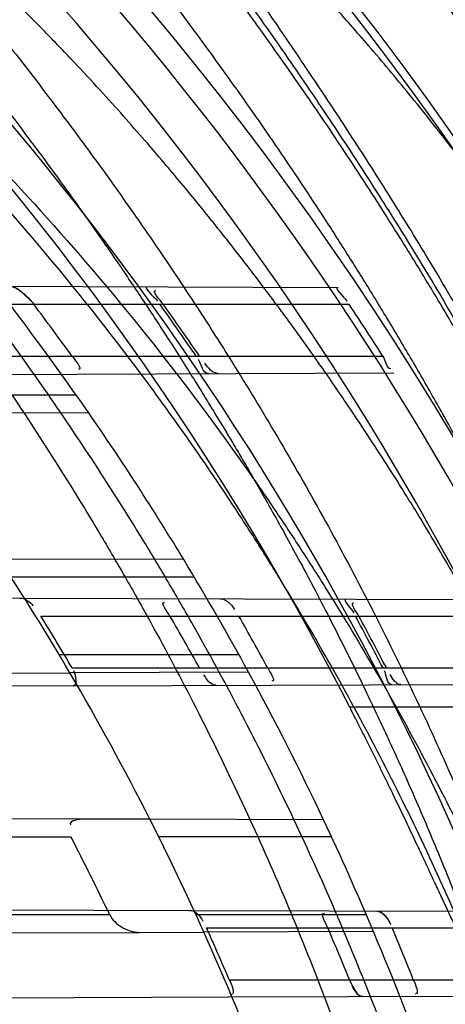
# Model space of a CAD drawing. Header units: millimetres. Extents: x 0 to 297, y 0 to 210.
# Tile 100 of 256: x 147.7257 to 147.7667, y 92.9767 to 93.0715. Entities that reach past the tile are written whole.
import ezdxf

# ---------------------------------------------------------------- set-up
doc = ezdxf.new("R2010")
doc.units = ezdxf.units.MM
doc.header["$LTSCALE"] = 16.335
doc.layers.get('0').update_dxf_attribs({"linetype": 'CONTINUOUS'})
for name, color, linetype in [('01_GLOBAL', 7, 'CONTINUOUS'), ('INTFCLR_1', 7, 'CONTINUOUS'), ('INTFCLR_144815', 7, 'CONTINUOUS')]:
    doc.layers.add(name, color=color, linetype=linetype)

msp = doc.modelspace()

# ---------------------------------------------------------------- linework, layer by layer
at = {"color": 7, "linetype": 'Continuous'}
msp.add_circle((148.2308034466, 92.1164639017), 1.9, dxfattribs=at)
at = {"color": 9, "linetype": 'Continuous'}
msp.add_arc((148.2308034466, 92.1164639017), 1.8756493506, 92.9674534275, 177.0325465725, dxfattribs=at)
at = {"layer": '01_GLOBAL', "color": 7, "linetype": 'Continuous'}
msp.add_circle((148.2308034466, 92.1164639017), 1.925, dxfattribs=at)
at = {"layer": 'INTFCLR_1', "color": 9, "linetype": 'Continuous'}
for p, q in [((147.7035148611, 93.0459130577), (147.7563764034, 93.0457285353)), ((147.7061367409, 93.0441036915), (147.7574384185, 93.0441036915)), ((147.7102022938, 93.0391036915), (147.760694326, 93.0391036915)), ((147.7105572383, 93.03731890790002), (147.7617364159, 93.03749755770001)), ((147.7311649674, 93.03535369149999), (147.7125514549, 93.03535369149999)), ((147.7323582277, 93.033645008), (147.7139000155, 93.0335805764)), ((147.7415118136, 93.0195304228), (147.7237424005, 93.01959245)), ((147.742519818, 93.0178536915), (147.7248726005, 93.0178536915)), ((147.7257210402, 93.0158355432), (147.7742184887, 93.0156662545)), ((147.727747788, 93.0141036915), (147.7749982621, 93.0141036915)), ((147.7468344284, 93.0103536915), (147.7295275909, 93.0103536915)), ((147.7307610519, 93.0091036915), (147.777493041, 93.0091036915)), ((147.7477448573, 93.0086987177), (147.7305433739, 93.008638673)), ((147.7308430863, 93.0073897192), (147.7782655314, 93.0075552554)), ((147.7319050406, 92.99456395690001), (147.6988212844, 92.9946794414)), ((147.7549762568, 92.9944834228), (147.7382463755, 92.99454182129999)), ((147.6910190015, 92.9928536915), (147.7306409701, 92.9928536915)), ((147.7557403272, 92.9928536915), (147.7390947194, 92.9928536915)), ((147.7343773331, 92.9853536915), (147.6956299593, 92.9853536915)), ((147.7420777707, 92.98577844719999), (147.7877554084, 92.9856190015)), ((147.7590918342, 92.9853536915), (147.7426817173, 92.9853536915)), ((147.705198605, 92.9835502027), (147.7372630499, 92.9836621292)), ((147.7597779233, 92.98374072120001), (147.7434408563, 92.98368369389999)), ((147.7436930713, 92.9841036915), (147.788314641, 92.9841036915)), ((147.7458847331, 92.9791036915), (147.7901661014, 92.9791036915)), ((147.7457520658, 92.9774417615), (147.7907252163, 92.9775987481))]:
    msp.add_line(p, q, dxfattribs=at)
at = {"layer": 'INTFCLR_1', "color": 7, "linetype": 'Continuous'}
for p, q in [((147.7258906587, 93.0453064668), (147.7269374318, 93.0442712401)), ((147.7601310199, 92.9857154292), (147.760481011, 92.9855896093)), ((147.7574707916, 92.9791036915), (147.7577710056, 92.97847883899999))]:
    msp.add_line(p, q, dxfattribs=at)
at = {"layer": 'INTFCLR_1', "color": 6, "linetype": 'Continuous'}
for p, q in [((147.6799342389, 93.0159953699), (147.7257210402, 93.0158355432)), ((147.724004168, 93.0086158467), (147.7305433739, 93.008638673)), ((147.7308430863, 93.0073897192), (147.6865936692, 93.0072352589)), ((147.7382463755, 92.99454182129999), (147.7319050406, 92.99456395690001)), ((147.7002124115, 92.98592458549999), (147.7420777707, 92.98577844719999)), ((147.7372630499, 92.9836621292), (147.7434408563, 92.98368369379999)), ((147.7048137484, 92.9772988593), (147.7457520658, 92.9774417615))]:
    msp.add_line(p, q, dxfattribs=at)
at = {"layer": 'INTFCLR_1', "color": 7, "linetype": 'Continuous'}
msp.add_lwpolyline([(147.7247948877, 93.04583877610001), (147.7248432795, 93.04583657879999), (147.724895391, 93.04583019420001), (147.7249512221, 93.0458194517), (147.7250106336, 93.04580423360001), (147.7250737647, 93.045784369), (147.7251410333, 93.0457595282), (147.7252131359, 93.045729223), (147.725289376, 93.0456934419), (147.7253680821, 93.045652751), (147.7254486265, 93.04560770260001), (147.7255316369, 93.0455580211), (147.7256173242, 93.0455031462), (147.7257057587, 93.0454428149), (147.7257968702, 93.0453772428), (147.7258906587, 93.0453064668)], dxfattribs=at)
at = {"layer": 'INTFCLR_1', "color": 6, "linetype": 'Continuous'}
for centre, radius, start, end in [((147.5056636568, 92.8766036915), 0.3017258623, 270, 90.00000002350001), ((147.5056636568, 92.8766036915), 0.2867456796, 270, 90.00000002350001), ((147.5056636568, 92.8766036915), 0.2757760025, 34.7120513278, 37.5274422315), ((147.5054986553, 92.8767909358), 0.2776451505, 35.7750931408, 37.0573162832), ((147.5056692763, 92.8765954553), 0.2873987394, 34.4332121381, 35.6507272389), ((147.5057543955, 92.8764387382), 0.2876847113, 34.4320085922, 35.6482862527), ((147.5056686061, 92.8765957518), 0.3024019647, 32.5061741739, 33.6366877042), ((147.5056636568, 92.8766036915), 0.2607760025, 30.4187297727, 33.2518501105), ((147.5056636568, 92.8766036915), 0.2757760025, 28.6197133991, 31.2163513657), ((147.5055320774, 92.876776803), 0.2612249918, 30.4351559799, 31.7156135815), ((147.5057262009, 92.87645276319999), 0.2718713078, 29.2038350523, 30.4182946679), ((147.505541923, 92.8767689), 0.2776206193, 28.4684611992, 29.6489894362), ((147.5056869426, 92.8766069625), 0.2873776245, 27.4551693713, 28.5844232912), ((147.5059956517, 92.8766070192), 0.2873905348, 27.4538193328, 28.5830080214), ((147.5056636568, 92.8766036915), 0.2607760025, 24.2438267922, 26.8886711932), ((147.5056636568, 92.8766036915), 0.2757760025, 22.8607581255, 25.3056735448), ((147.490498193, 92.8685380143), 0.2704125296, 25.5939563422, 27.3694287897), ((147.5052508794, 92.87660642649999), 0.2615537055, 23.0714336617, 24.2673544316), ((147.5059954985, 92.87660623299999), 0.2715613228, 22.1750527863, 23.3189759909), ((147.5052502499, 92.87660606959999), 0.2779546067, 21.6389598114, 22.7521298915)]:
    msp.add_arc(centre, radius, start, end, dxfattribs=at)
at = {"layer": 'INTFCLR_1', "color": 9, "linetype": 'Continuous'}
for radius, start, end in [(0.2757760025, 31.2163513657, 34.7120513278), (0.2607760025, 26.8886711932, 30.4187297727), (0.2757760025, 25.3056735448, 28.6197133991), (0.2607760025, 20.8695998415, 24.2438267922), (0.2757760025, 19.6736901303, 22.8607581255)]:
    msp.add_arc((147.5056636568, 92.8766036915), radius, start, end, dxfattribs=at)
for points, knots in [([(147.7739207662, 92.7833025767), (147.7745143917, 92.7849178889), (147.775677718, 92.78817961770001), (147.7778942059, 92.7947943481), (147.7814905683, 92.8066675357), (147.7848253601, 92.820603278), (147.7870274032, 92.8330582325), (147.787953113, 92.83941797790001), (147.7884308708, 92.8430963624), (147.7895335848, 92.8523310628), (147.7906793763, 92.8681102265), (147.7904956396, 92.88672685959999), (147.789629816, 92.89879125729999), (147.7890851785, 92.90436193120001), (147.7886841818, 92.9080669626), (147.7874452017, 92.918066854), (147.7846320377, 92.9340794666), (147.7805782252, 92.9497128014), (147.7776786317, 92.9589915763), (147.7765880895, 92.96231049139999), (147.7749290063, 92.96719941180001), (147.771186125, 92.9774204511), (147.7647225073, 92.99242174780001), (147.7573615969, 93.00659423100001), (147.7522300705, 93.01531748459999), (147.74983173, 93.0192005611), (147.748238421, 93.02173172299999), (147.7439293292, 93.0283886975), (147.7367086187, 93.03860548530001), (147.7266787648, 93.0510431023), (147.7181834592, 93.0603660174), (147.7122490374, 93.0663251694), (147.7089678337, 93.0694802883), (147.7044151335, 93.07373538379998), (147.6980427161, 93.0793069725), (147.691144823, 93.084712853), (147.6867712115, 93.0878231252), (147.6846401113, 93.08925308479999), (147.683241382, 93.0901520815), (147.6819885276, 93.09091746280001), (147.6808874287, 93.09154948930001), (147.6799491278, 93.09203983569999), (147.6791251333, 93.09242738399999), (147.6784918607, 93.0926304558), (147.6779419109, 93.0927747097), (147.6776450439, 93.0924128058), (147.6779068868, 93.09190500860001), (147.678285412, 93.09126392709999), (147.678982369, 93.0903782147), (147.6799093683, 93.0892868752), (147.68099579, 93.0880857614), (147.6821866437, 93.08680384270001), (147.6839471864, 93.0849402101), (147.6864529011, 93.0823207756), (147.6911298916, 93.0774130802), (147.696237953, 93.07190717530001), (147.7008912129, 93.0666447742), (147.7037675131, 93.0632984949), (147.7083927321, 93.0578052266), (147.7154736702, 93.0489031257), (147.7247566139, 93.03595157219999), (147.731475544, 93.0253784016), (147.7358745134, 93.0178524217), (147.7388592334, 93.01255911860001), (147.7440084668, 93.0028972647), (147.7508853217, 92.9883069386), (147.755629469, 92.9761424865), (147.7578360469, 92.9698354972)], [0, 0, 0, 0, 0.0103792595, 0.0208842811, 0.0420721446, 0.0851858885, 0.1071984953, 0.1183380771, 0.123943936, 0.1295693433, 0.1744299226, 0.2192388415, 0.2417237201, 0.2473597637, 0.2529962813, 0.2641993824, 0.3081295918, 0.3509327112, 0.3614952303, 0.3667582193, 0.3720021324, 0.3926323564, 0.4323913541, 0.4704239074, 0.4888657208, 0.4934194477, 0.497950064, 0.5069039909, 0.5412450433, 0.5733438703, 0.6032118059, 0.6172673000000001, 0.6240601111, 0.6306649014, 0.6548506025, 0.6750843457, 0.6834913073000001, 0.6872123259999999, 0.6905622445, 0.6935176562, 0.6960693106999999, 0.6982084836, 0.6999280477, 0.7014829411, 0.7024060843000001, 0.7029587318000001, 0.7038763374, 0.7054334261, 0.7076628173, 0.7105600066, 0.714112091, 0.7174145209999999, 0.7211168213, 0.7295725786, 0.7392778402, 0.7620040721, 0.7748640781, 0.7816422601, 0.7886165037, 0.8181744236, 0.8502177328, 0.884679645, 0.8936796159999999, 0.902792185, 0.9213283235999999, 0.9597006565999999, 1, 1, 1, 1]), ([(147.7625223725, 92.96940981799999), (147.7602715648, 92.9756905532), (147.7554316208, 92.9878044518), (147.748422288, 93.00232015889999), (147.7431752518, 93.01193021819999), (147.7401330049, 93.01719650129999), (147.7356466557, 93.02468820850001), (147.7287941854, 93.0352118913), (147.7193317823, 93.0480943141), (147.7121165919, 93.0569441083), (147.7074034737, 93.0624046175), (147.7044710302, 93.0657323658), (147.6997270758, 93.0709647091), (147.6945164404, 93.07644121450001), (147.6897554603, 93.0813083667), (147.68718556, 93.08392729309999), (147.6854149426, 93.0857479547), (147.6839124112, 93.08733178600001), (147.6827629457, 93.08852921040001), (147.680214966, 93.09160383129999), (147.6811764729, 93.0916036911)], [0, 0, 0, 0, 0.1351411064, 0.2639657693, 0.3262515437, 0.3568857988, 0.3871506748, 0.5031238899, 0.6110823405, 0.7107727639, 0.7343091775, 0.7571888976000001, 0.8006105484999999, 0.8773801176, 0.9101731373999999, 0.9387430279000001, 0.9512497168, 0.9624026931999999, 0.9805243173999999, 1, 1, 1, 1]), ([(147.6811764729, 93.0916036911), (147.6818287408, 93.0916035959), (147.6836257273, 93.09064726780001), (147.6857695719, 93.0894825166), (147.6878575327, 93.08815416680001), (147.690022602, 93.08673125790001), (147.6944669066, 93.0836295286), (147.7014777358, 93.0782474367), (147.7079605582, 93.07269628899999), (147.7125922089, 93.06845780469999), (147.7159282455, 93.06531718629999), (147.7219597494, 93.05938825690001), (147.730595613, 93.0501132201), (147.7407946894, 93.0377377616), (147.7481414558, 93.0275676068), (147.7525258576, 93.02094069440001), (147.75414614, 93.0184223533), (147.7565841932, 93.01456039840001), (147.7617989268, 93.0058880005), (147.7692817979, 92.99179533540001), (147.7758568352, 92.9768697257), (147.7796645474, 92.9666988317), (147.7813517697, 92.961835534), (147.7824604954, 92.9585349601), (147.7854073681, 92.94931094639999), (147.7895285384, 92.9337676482), (147.7923901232, 92.91783829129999), (147.7936501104, 92.9078915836), (147.7940578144, 92.90420708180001), (147.7946115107, 92.8986677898), (147.7954917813, 92.88667134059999), (147.7956786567, 92.8681563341), (147.7945135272, 92.85246501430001), (147.7933925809, 92.8432832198), (147.7929068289, 92.8396251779), (147.7919655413, 92.8333000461), (147.7897259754, 92.82091051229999), (147.7863346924, 92.80705067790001), (147.7826792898, 92.79524665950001), (147.7804259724, 92.7886688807), (147.7792433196, 92.78542534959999), (147.7786398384, 92.7838190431)], [0, 0, 0, 0, 0.0056084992, 0.016622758, 0.0214510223, 0.0268121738, 0.0389184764, 0.0680276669, 0.1027789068, 0.1122614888, 0.1220107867, 0.1421735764, 0.1849752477, 0.2309092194, 0.2799812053, 0.2927645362, 0.2992310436, 0.3057293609, 0.3320345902, 0.3862266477, 0.4428037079, 0.4721337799, 0.479586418, 0.4870651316, 0.5020714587, 0.5628449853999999, 0.6251697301, 0.6410581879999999, 0.6490513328, 0.6570434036, 0.6889243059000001, 0.7524504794, 0.8160576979, 0.8240355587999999, 0.8319861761, 0.8477866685, 0.8790166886, 0.9402183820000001, 0.9703167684, 0.9852456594, 1, 1, 1, 1])]:
    msp.add_open_spline(points, degree=3, knots=knots, dxfattribs=at)
at = {"layer": 'INTFCLR_1', "color": 6, "linetype": 'Continuous'}
for points, knots in [([(147.7024190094, 93.0916036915), (147.7018087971, 93.0916036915), (147.7029114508, 93.08950324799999), (147.7038583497, 93.08834455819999), (147.7054058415, 93.0863113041), (147.7073153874, 93.0840115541), (147.7097564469, 93.0810765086), (147.7126098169, 93.0776680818), (147.7156703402, 93.073960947), (147.7186923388, 93.0702356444), (147.721505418, 93.0666872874), (147.7240879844, 93.06335701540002), (147.7264364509, 93.0602594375), (147.7285589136, 93.05739951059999), (147.7304701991, 93.0547707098), (147.7321890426, 93.05236174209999), (147.7337330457, 93.05015870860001), (147.7351142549, 93.0481557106), (147.7363481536, 93.04633959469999), (147.7374498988, 93.04469533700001), (147.7384368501, 93.0432038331), (147.7393145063, 93.04186262), (147.740301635, 93.0403384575), (147.7413416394, 93.03871140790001), (147.7424164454, 93.0370044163), (147.7434051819, 93.03541431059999), (147.7444675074, 93.0336832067), (147.7454727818, 93.0320194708), (147.7463989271, 93.0304656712), (147.7472040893, 93.0291000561), (147.7480924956, 93.0275744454), (147.7490691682, 93.0258742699), (147.7501439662, 93.02397450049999), (147.7513258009, 93.02184928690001), (147.7526254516, 93.0194658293), (147.7540567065, 93.016782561), (147.7556293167, 93.01375936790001), (147.7573520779, 93.0103498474), (147.7592357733, 93.0064972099), (147.7612959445, 93.00212210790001), (147.7635459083, 92.9971289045), (147.7659975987, 92.99139551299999), (147.7686600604, 92.9847751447), (147.771540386, 92.9770580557), (147.7745995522, 92.96806700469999), (147.7776353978, 92.9580497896), (147.7804347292, 92.9474285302), (147.7828479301, 92.9366846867), (147.7848548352, 92.9259114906), (147.7864550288, 92.91515159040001), (147.7876568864, 92.9044033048), (147.7884643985, 92.8936919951), (147.7888848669, 92.883007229), (147.788923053, 92.8723658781), (147.7885832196, 92.8617581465), (147.7878679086, 92.85118540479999), (147.7867790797, 92.8406561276), (147.7853146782, 92.8301491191), (147.7834744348, 92.81967840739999), (147.7812492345, 92.80922126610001), (147.7786373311, 92.7987909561), (147.7756726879, 92.7885321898), (147.7725298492, 92.77894344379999), (147.7694333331, 92.7704309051), (147.7665578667, 92.7631606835), (147.763914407, 92.756913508), (147.7614912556, 92.751504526), (147.7592772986, 92.74679278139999), (147.7572566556, 92.7426627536), (147.7554148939, 92.7390284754), (147.7537381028, 92.7358200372), (147.7522167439, 92.7329849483), (147.7508394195, 92.7304773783), (147.7495919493, 92.72825221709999), (147.7484619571, 92.7262722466), (147.7474378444, 92.724505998), (147.7465123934, 92.7229325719), (147.7456788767, 92.7215330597), (147.7447260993, 92.71995062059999), (147.7436842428, 92.71824390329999), (147.7424549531, 92.71626272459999), (147.7413949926, 92.7145809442), (147.7404087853, 92.71303704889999), (147.7395314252, 92.7116777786), (147.7385421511, 92.7101629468), (147.7374297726, 92.7084808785), (147.7361816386, 92.706620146), (147.7347816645, 92.7045655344), (147.7332139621, 92.7023025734), (147.7314607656, 92.69981828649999), (147.7295082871, 92.69710583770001), (147.7273377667, 92.6941536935), (147.7249300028, 92.69095159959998), (147.7222786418, 92.6875081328), (147.7193828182, 92.6838337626), (147.7162651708, 92.67997262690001), (147.7130841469, 92.6761093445), (147.7101062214, 92.67254834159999), (147.7075479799, 92.66947614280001), (147.7055504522, 92.6670757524), (147.7039276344, 92.6649548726), (147.7029496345, 92.6637602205), (147.7017963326, 92.66160369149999), (147.7024190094, 92.66160369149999)], [0, 0, 0, 0, 0.0038604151, 0.0075016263, 0.0124785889, 0.0188917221, 0.0268498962, 0.0364677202, 0.04706947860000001, 0.0572444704, 0.0668187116, 0.0757144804, 0.08390538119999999, 0.0914099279, 0.098245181, 0.1044667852, 0.1101313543, 0.1152642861, 0.1198589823, 0.1240215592, 0.1277856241, 0.1311734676, 0.1341617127, 0.1392736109, 0.1433897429, 0.1469230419, 0.1511192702, 0.1562389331, 0.1592204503, 0.1625628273, 0.1662680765, 0.1703891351, 0.1749670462, 0.1800766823, 0.185772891, 0.1921413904, 0.1993155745, 0.2073310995, 0.2163076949, 0.2264451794, 0.2379233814, 0.250953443, 0.2658909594, 0.2830621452, 0.3030578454, 0.3259639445, 0.3492662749, 0.372530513, 0.3956109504, 0.4185782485, 0.4413347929, 0.4640172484, 0.48651927, 0.5089682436, 0.5313242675, 0.553647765, 0.5759939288, 0.5982772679, 0.6207473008, 0.6432362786, 0.6658996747, 0.6887559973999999, 0.7107777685, 0.7297237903, 0.7460531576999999, 0.7602331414, 0.7726347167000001, 0.7835467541, 0.7931663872, 0.8017211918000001, 0.8093215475, 0.8160683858, 0.8220758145, 0.8274205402, 0.8322066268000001, 0.8364980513, 0.8403368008, 0.8437547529, 0.8468031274, 0.8520223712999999, 0.8564046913, 0.8615533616, 0.8645986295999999, 0.8679945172, 0.8717882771, 0.8760445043, 0.8807522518, 0.8859628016, 0.8917731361, 0.8981681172, 0.9051985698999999, 0.9129160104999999, 0.9213486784, 0.9305434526, 0.9404096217, 0.9509435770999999, 0.9619432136, 0.9720502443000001, 0.9803711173, 0.9870628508, 0.9922716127, 0.99606073, 1, 1, 1, 1]), ([(147.7024190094, 92.66160369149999), (147.7031143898, 92.66160369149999), (147.7043203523, 92.6624163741), (147.7061744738, 92.6635325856), (147.7083002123, 92.66507723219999), (147.710928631, 92.6670898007), (147.7140582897, 92.6696593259), (147.7175074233, 92.6726544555), (147.7210070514, 92.6758564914), (147.724310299, 92.6790215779), (147.7273371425, 92.6820373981), (147.7300923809, 92.6848835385), (147.7325889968, 92.6875456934), (147.7348455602, 92.6900206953), (147.7368773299, 92.69230773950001), (147.7387011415, 92.69440843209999), (147.7403405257, 92.6963368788), (147.7418089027, 92.69809721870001), (147.74312239, 92.69969855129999), (147.7442950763, 92.7011505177), (147.7453447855, 92.7024683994), (147.7462981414, 92.7036803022), (147.7472372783, 92.7048876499), (147.7482377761, 92.70618954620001), (147.7492999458, 92.7075906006), (147.7503509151, 92.70899661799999), (147.7513832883, 92.71039607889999), (147.7524574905, 92.7118722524), (147.7536466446, 92.7135309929), (147.7549757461, 92.71541616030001), (147.7564609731, 92.7175638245), (147.7581179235, 92.7200131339), (147.7599603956, 92.72280467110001), (147.7620026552, 92.725988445), (147.7642665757, 92.7296344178), (147.7667734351, 92.73382309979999), (147.7695429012, 92.73865281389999), (147.7725956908, 92.7442536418), (147.7759494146, 92.7507780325), (147.7796263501, 92.7584542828), (147.7835547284, 92.7673916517), (147.7874822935, 92.777309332), (147.7911546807, 92.7877658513), (147.7944163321, 92.7983650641), (147.7972390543, 92.8090034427), (147.7996322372, 92.81966957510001), (147.8015947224, 92.830307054), (147.8031423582, 92.84094476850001), (147.8042785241, 92.8515373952), (147.8050140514, 92.86210180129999), (147.805355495, 92.8726275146), (147.8053083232, 92.8831163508), (147.8048760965, 92.8935745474), (147.8040611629, 92.9039954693), (147.8028633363, 92.9143835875), (147.8012816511, 92.9247373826), (147.799316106, 92.935041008), (147.7969588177, 92.94531754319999), (147.7942058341, 92.9555541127), (147.7910435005, 92.9657625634), (147.7874805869, 92.97589100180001), (147.7836594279, 92.98555735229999), (147.7798256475, 92.9943126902), (147.7762354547, 93.0018480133), (147.7729615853, 93.0082575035), (147.7699846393, 93.0137592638), (147.767284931, 93.01850609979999), (147.7648405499, 93.0226260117), (147.7626315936, 93.0262165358), (147.7606351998, 93.029359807), (147.7588346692, 93.032115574), (147.7572125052, 93.0345383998), (147.7557564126, 93.0366668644), (147.7544486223, 93.0385420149), (147.7532796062, 93.0401903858), (147.7522307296, 93.04164776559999), (147.7512884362, 93.0429399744), (147.7503875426, 93.0441606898), (147.749451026, 93.0454152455), (147.7484191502, 93.0467800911), (147.7473563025, 93.048166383), (147.7462900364, 93.04953808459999), (147.7452102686, 93.0509094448), (147.7440251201, 93.0523937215), (147.7427013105, 93.0540257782), (147.7412185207, 93.05582248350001), (147.7395625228, 93.05779146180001), (147.7377136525, 93.05994306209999), (147.7356554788, 93.0622827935), (147.733366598, 93.0648176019), (147.7308303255, 93.0675463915), (147.7280323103, 93.07046241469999), (147.7249547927, 93.0735545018), (147.7215984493, 93.0767954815), (147.7180191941, 93.0800963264), (147.7144644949, 93.08320501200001), (147.7112102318, 93.085894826), (147.7084715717, 93.08800309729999), (147.7062664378, 93.089614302), (147.7043599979, 93.09076625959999), (147.7031273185, 93.0916036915), (147.7024190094, 93.0916036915)], [0, 0, 0, 0, 0.0042187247, 0.0081401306, 0.0133978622, 0.0200459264, 0.0282638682, 0.0379443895, 0.0477615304, 0.05703690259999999, 0.0656973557, 0.0736821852, 0.0810680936, 0.0878383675, 0.0940009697, 0.0996271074, 0.1047154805, 0.1093563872, 0.1135342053, 0.1172803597, 0.1206792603, 0.1237557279, 0.1266349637, 0.1299589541, 0.1337168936, 0.1373013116, 0.1406085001, 0.1442672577, 0.148377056, 0.1529904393, 0.1582606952, 0.164218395, 0.1709303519, 0.1785521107, 0.1871652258, 0.1969659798, 0.2081658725, 0.2209392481, 0.2356613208, 0.2526660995, 0.2725685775, 0.2948769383, 0.3173640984, 0.3397873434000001, 0.3621386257, 0.3841211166, 0.4060891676, 0.4277469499, 0.4493218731, 0.470705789, 0.4919793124, 0.5131981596, 0.5343255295, 0.5554668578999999, 0.5765984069, 0.5977513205, 0.6189954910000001, 0.6402209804, 0.6617015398, 0.6832900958, 0.7050415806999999, 0.7268239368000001, 0.7463339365, 0.7630160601, 0.7774553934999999, 0.7899931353, 0.8009638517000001, 0.8105830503, 0.8190545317, 0.8265380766, 0.8331730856, 0.8390248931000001, 0.8442268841, 0.8488182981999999, 0.8528943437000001, 0.8564866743, 0.8597116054, 0.8625968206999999, 0.8656908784, 0.8692094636, 0.8729771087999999, 0.8762884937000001, 0.879749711, 0.8835661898, 0.8878115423, 0.8924986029, 0.8976989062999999, 0.9034198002, 0.9097088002, 0.9166034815, 0.9241390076, 0.9323094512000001, 0.9411199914, 0.9506041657, 0.9606137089, 0.9706541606, 0.9792553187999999, 0.9862062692, 0.9916647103, 0.9957028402, 1, 1, 1, 1]), ([(147.7343773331, 92.9853536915), (147.7346114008, 92.984863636), (147.7355155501, 92.9840483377), (147.736655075, 92.98366000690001), (147.7372630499, 92.9836621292)], [0, 0, 0, 0, 0.4718117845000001, 1, 1, 1, 1])]:
    msp.add_open_spline(points, degree=3, knots=knots, dxfattribs=at)
at = {"layer": 'INTFCLR_1', "color": 7, "linetype": 'Continuous'}
msp.add_open_spline([(147.7247948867, 93.04583877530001), (147.7253030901, 93.04583768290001), (147.7261389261, 93.045133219), (147.7267935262, 93.0444691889), (147.7270686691, 93.0441036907)], degree=3, knots=[0, 0, 0, 0, 0.526260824, 1, 1, 1, 1], dxfattribs=at)
at = {"layer": 'INTFCLR_1', "color": 6, "linetype": 'Continuous'}
for points in [[(147.7380145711, 93.04579263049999), (147.7374627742, 93.0457945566), (147.7386442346, 93.04488623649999), (147.7389658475, 93.04443785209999)], [(147.7563764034, 93.0457285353), (147.7558558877, 93.0457303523), (147.7569400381, 93.0448532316), (147.7572283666, 93.044419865)], [(147.7395298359, 93.0441036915), (147.7392352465, 93.04451442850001), (147.7383219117, 93.0454493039), (147.7388273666, 93.0454475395)], [(147.7307571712, 93.0391036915), (147.7310303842, 93.038724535), (147.7318335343, 93.03784249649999), (147.7313661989, 93.03784086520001)], [(147.760694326, 93.0391036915), (147.7609477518, 93.0387059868), (147.760987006, 93.03791148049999), (147.7614585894, 93.0379131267)], [(147.7438758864, 93.0374352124), (147.7433243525, 93.03743328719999), (147.7432382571, 93.03833537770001), (147.7429263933, 93.038790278)], [(147.7448151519, 93.0374384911), (147.7442792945, 93.03743662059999), (147.743853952, 93.0379895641), (147.7435509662, 93.03843154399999)], [(147.7257210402, 93.0158355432), (147.7262095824, 93.0158338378), (147.7267204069, 93.015496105), (147.7269772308, 93.0150805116)], [(147.7401749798, 93.0141036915), (147.7399345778, 93.01451313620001), (147.7391744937, 93.0154292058), (147.739649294, 93.0154275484)], [(147.7450216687, 93.015768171), (147.7455923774, 93.01576617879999), (147.7461069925, 93.0152341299), (147.7463893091, 93.01473813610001)], [(147.757172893, 93.01572575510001), (147.7566757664, 93.01572749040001), (147.7576335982, 93.0148446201), (147.7578714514, 93.014408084)], [(147.7583604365, 93.0141036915), (147.7581444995, 93.01450002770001), (147.7574401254, 93.01537549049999), (147.7578914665, 93.015373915)], [(147.7308430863, 93.0073897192), (147.7313199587, 93.0073913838), (147.7311571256, 93.0084073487), (147.7309155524, 93.0088185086)], [(147.7495925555, 93.0091036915), (147.7498051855, 93.00871157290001), (147.7504282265, 93.00782504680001), (147.7499821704, 93.00782348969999)], [(147.7615519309, 93.00749691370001), (147.761053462, 93.00749517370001), (147.7610770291, 93.0083735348), (147.7608472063, 93.0088158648)], [(147.7446102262, 93.0074377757), (147.7440982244, 93.0074359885), (147.7437055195, 93.00800397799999), (147.7434557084, 93.0084509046)], [(147.7624270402, 93.0074999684), (147.7619524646, 93.0074983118), (147.7616106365, 93.0080562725), (147.7613918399, 93.00847740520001)], [(147.7319050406, 92.99456395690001), (147.7314333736, 92.9945656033), (147.7303925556, 92.9944126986), (147.7306098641, 92.9939940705)], [(147.7420777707, 92.98577844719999), (147.74262856, 92.98577652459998), (147.7431248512, 92.9852276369), (147.7433512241, 92.98472551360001)], [(147.7553744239, 92.9841036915), (147.7551829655, 92.9845478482), (147.7545834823, 92.9855234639), (147.755067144, 92.98552177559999)], [(147.7458847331, 92.9791036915), (147.7460738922, 92.9786596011), (147.7465613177, 92.9776703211), (147.7460786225, 92.9776686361)], [(147.7636162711, 92.9791036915), (147.7637874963, 92.978672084), (147.7642542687, 92.9777231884), (147.7637899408, 92.9777215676)]]:
    msp.add_open_spline(points, degree=3, dxfattribs=at)
at = {"layer": 'INTFCLR_1', "color": 7, "linetype": 'Continuous'}
for points in [[(147.7601310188, 92.98571542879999), (147.7606386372, 92.9857139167), (147.7610736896, 92.9851721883), (147.7612692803, 92.9847037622)], [(147.760481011, 92.9855896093), (147.7609086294, 92.9853198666), (147.7612366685, 92.9848750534), (147.7614338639, 92.98440950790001)], [(147.7587161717, 92.97748701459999), (147.7582565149, 92.97748511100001), (147.7579397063, 92.9780610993), (147.7577665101, 92.97848688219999)], [(147.7577710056, 92.97847883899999), (147.757996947, 92.9780819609), (147.7582594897, 92.9774854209), (147.7587161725, 92.977487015)]]:
    msp.add_open_spline(points, degree=3, dxfattribs=at)
at = {"layer": 'INTFCLR_144815', "color": 9, "linetype": 'Continuous'}
msp.add_line((147.7742441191, 93.00532780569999), (147.7574974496, 93.00532780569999), dxfattribs=at)
at = {"layer": 'INTFCLR_144815', "color": 6, "linetype": 'Continuous'}
for radius in [0.3190566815, 0.3040475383]:
    msp.add_circle((147.5056636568, 92.8766036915), radius, dxfattribs=at)
for radius, start, end in [(0.4398395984, 313.9937911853, 154.5150993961), (0.3305190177, 45.0000000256, 314.9999999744), (0.329927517, 44.99999995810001, 315.0000000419), (0.3294494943, 44.99999997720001, 315.0000000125), (0.2978344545, 25.6072723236, 64.3927276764), (0.2828253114, 27.0737153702, 62.92628462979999), (0.3391361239, 316.9838592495, 43.0161407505)]:
    msp.add_arc((147.5056636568, 92.8766036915), radius, start, end, dxfattribs=at)
at = {"layer": 'INTFCLR_144815', "color": 9, "linetype": 'Continuous'}
for centre, radius, start, end in [((147.5056654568, 92.8766045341), 0.3681088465, 16.8926739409, 54.09645665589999), ((147.5056636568, 92.87660369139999), 0.3298406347, 314.0862202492, 45.9137797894), ((147.5056636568, 92.8766036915), 0.3198467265, 314.0319604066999, 45.9680396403)]:
    msp.add_arc(centre, radius, start, end, dxfattribs=at)
at = {"layer": 'INTFCLR_144815', "color": 6, "linetype": 'Continuous'}
for points, knots in [([(147.8077759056, 92.87660369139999), (147.8077759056, 92.87817500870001), (147.8077525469, 92.88131803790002), (147.8076474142, 92.88603238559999), (147.8074721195, 92.8907467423), (147.8072265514, 92.8954611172), (147.806910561, 92.9001754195), (147.806523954, 92.904889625), (147.8060665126, 92.90960350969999), (147.8055379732, 92.9143169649), (147.8049380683, 92.91902960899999), (147.8042664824, 92.923741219), (147.8035229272, 92.9284511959), (147.8027070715, 92.93315910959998), (147.8018186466, 92.93786409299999), (147.8008573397, 92.9425655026), (147.7998229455, 92.9472621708), (147.7987152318, 92.95195313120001), (147.7975341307, 92.9566368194), (147.7962795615, 92.96131189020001), (147.79495167, 92.965976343), (147.7935506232, 92.97062836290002), (147.7920768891, 92.97526542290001), (147.7905310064, 92.97988513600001), (147.7889138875, 92.98448439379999), (147.7872266, 92.9890601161), (147.7854706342, 92.99360858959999), (147.7836477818, 92.99812590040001), (147.7817603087, 93.00260760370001), (147.7798109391, 93.0070488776), (147.7778029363, 93.0114444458), (147.7757401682, 93.0157885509), (147.77362715, 93.0200749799), (147.771469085, 93.0242970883), (147.7692719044, 93.0284478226), (147.7670422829, 93.0325197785), (147.7647876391, 93.03650527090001), (147.7625161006, 93.0403964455), (147.7602364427, 93.04418540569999), (147.7579579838, 93.04786437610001), (147.7556904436, 93.05142588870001), (147.753443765, 93.05486297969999), (147.7512279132, 93.0581693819), (147.7490526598, 93.06133970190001), (147.7469273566, 93.0643695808), (147.7448607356, 93.06725579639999), (147.7428607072, 93.069996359), (147.7409342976, 93.07259041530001), (147.7390876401, 93.0750381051), (147.7373260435, 93.0773403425), (147.7356536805, 93.07949911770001), (147.7340734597, 93.0815175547), (147.7325868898, 93.0834000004), (147.7311945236, 93.0851514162), (147.7298962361, 93.08677702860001), (147.728691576, 93.08828191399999), (147.727579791, 93.08967101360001), (147.7265599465, 93.0909489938), (147.72563099, 93.0921203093), (147.7247919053, 93.09318871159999), (147.7240415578, 93.0941585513), (147.7233789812, 93.0950309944), (147.7228023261, 93.0958162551), (147.7223120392, 93.096495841), (147.7218077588, 93.09728362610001), (147.7213359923, 93.09785424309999), (147.7210071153, 93.09909758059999), (147.7213403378, 93.0991036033)], [0, 0, 0, 0, 0.0193233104, 0.0386508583, 0.0579871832, 0.0773361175, 0.09670245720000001, 0.1160893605, 0.1355016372, 0.1549417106, 0.174414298, 0.1939209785, 0.2134662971, 0.2330504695, 0.2526773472, 0.2723461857, 0.2920601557, 0.3118166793, 0.3316176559, 0.3514587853, 0.371340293, 0.3912557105, 0.4112029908, 0.4311730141, 0.4511607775, 0.4711544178, 0.4911445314, 0.5111169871, 0.5310562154, 0.5509444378, 0.5707608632, 0.5904818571, 0.6100808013, 0.6295279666, 0.6487906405, 0.6678329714, 0.6866163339, 0.7050996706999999, 0.7232399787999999, 0.7409930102, 0.7583142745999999, 0.7751600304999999, 0.7914883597, 0.8072603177, 0.8224409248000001, 0.8370001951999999, 0.8509135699, 0.8641629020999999, 0.8767346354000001, 0.8886194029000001, 0.8998117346, 0.9103161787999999, 0.9201431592, 0.929309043, 0.9378311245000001, 0.9457272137, 0.9530145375, 0.9597112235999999, 0.9658341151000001, 0.9713985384, 0.9764187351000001, 0.9809091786, 0.9848838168, 0.9883571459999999, 0.9913427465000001, 0.9959015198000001, 1, 1, 1, 1]), ([(147.7284687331, 92.65410377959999), (147.7281248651, 92.65411009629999), (147.7284667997, 92.6553861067), (147.7289335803, 92.6559818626), (147.7294381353, 92.656793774), (147.7299269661, 92.65749477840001), (147.7305020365, 92.6583039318), (147.731162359, 92.6592026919), (147.7319099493, 92.66020143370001), (147.7327456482, 92.66130133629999), (147.7336709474, 92.66250732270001), (147.7346879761, 92.6638247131), (147.7357985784, 92.6652591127), (147.7370029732, 92.6668144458), (147.7382990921, 92.66849222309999), (147.7396836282, 92.6702928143), (147.7411548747, 92.6722190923), (147.7427145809, 92.6742789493), (147.7443650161, 92.6764816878), (147.746103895, 92.67883130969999), (147.7479255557, 92.6813277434), (147.749823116, 92.6839695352), (147.7517910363, 92.68675738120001), (147.7538223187, 92.689690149), (147.7559091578, 92.6927656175), (147.7580430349, 92.6959804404), (147.760214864, 92.6993301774), (147.7624151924, 92.7028094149), (147.7646343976, 92.70641190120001), (147.7668628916, 92.71013072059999), (147.7690913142, 92.71395848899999), (147.7713106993, 92.7178875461), (147.7735126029, 92.7219101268), (147.7756891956, 92.72601851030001), (147.7778333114, 92.73020512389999), (147.7799384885, 92.73446266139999), (147.781998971, 92.73878415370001), (147.7840096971, 92.7431630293), (147.785966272, 92.7475931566), (147.7878649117, 92.7520688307), (147.7897023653, 92.75658470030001), (147.7914762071, 92.7611366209), (147.7931808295, 92.76571122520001), (147.7948144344, 92.7703031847), (147.7963777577, 92.7749136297), (147.7978725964, 92.77954824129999), (147.7992992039, 92.7842086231), (147.8006556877, 92.7888890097), (147.801941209, 92.79358669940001), (147.803154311, 92.79829575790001), (147.8042942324, 92.8030117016), (147.8053612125, 92.8077336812), (147.806355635, 92.81246156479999), (147.8072778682, 92.8171953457), (147.8081281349, 92.82193449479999), (147.8089065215, 92.8266777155), (147.8096131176, 92.831423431), (147.8102481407, 92.8361706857), (147.8108118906, 92.84091921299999), (147.8113046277, 92.8456686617), (147.8117265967, 92.8504187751), (147.8120780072, 92.8551692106), (147.8123590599, 92.8599199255), (147.812569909, 92.86467073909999), (147.8127106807, 92.8694216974), (147.8127814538, 92.87417265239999), (147.8127822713, 92.87892366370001), (147.8127131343, 92.88367460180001), (147.8125740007, 92.8884255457), (147.8123647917, 92.8931763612), (147.8120853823, 92.8979270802), (147.8117356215, 92.9026774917), (147.8113153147, 92.90742751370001), (147.8108242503, 92.91217686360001), (147.8102621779, 92.9169253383), (147.8096288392, 92.921672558), (147.8089239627, 92.9264180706), (147.8081472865, 92.93116125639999), (147.8072985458, 92.9359014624), (147.8063774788, 92.9406379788), (147.8053839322, 92.9453695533), (147.804317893, 92.950094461), (147.8031794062, 92.9548110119), (147.8019684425, 92.9595180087), (147.8006848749, 92.96421469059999), (147.7993287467, 92.9688997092), (147.7979004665, 92.97357066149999), (147.7964007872, 92.97822446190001), (147.7948306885, 92.98285783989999), (147.7931912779, 92.987467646), (147.7914839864, 92.9920503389), (147.7897106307, 92.9966019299), (147.7878734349, 93.00111803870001), (147.7859750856, 93.0055938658), (147.7840187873, 93.01002417), (147.7820083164, 93.01440325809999), (147.7799480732, 93.0187249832), (147.7778431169, 93.02298277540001), (147.7756991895, 93.02716968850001), (147.773522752, 93.0312784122), (147.7713209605, 93.0353013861), (147.7691016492, 93.0392308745), (147.7668732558, 93.0430591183), (147.7646447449, 93.04677845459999), (147.7624254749, 93.0503814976), (147.7602250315, 93.0538613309), (147.7580530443, 93.0572116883), (147.7559189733, 93.0604271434), (147.7538319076, 93.0635032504), (147.7518003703, 93.06643665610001), (147.7498321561, 93.0692251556), (147.7479341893, 93.0718677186), (147.7461124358, 93.07436445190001), (147.7443718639, 93.076716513), (147.7427164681, 93.07892596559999), (147.7411492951, 93.0809956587), (147.7396725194, 93.0829290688), (147.7382875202, 93.0847301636), (147.7369950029, 93.086403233), (147.7357951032, 93.08795275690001), (147.7346874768, 93.08938331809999), (147.7336714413, 93.09069941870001), (147.7327460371, 93.0919055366), (147.7319101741, 93.0930056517), (147.7311625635, 93.0940044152), (147.7305021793, 93.0949032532), (147.72992705, 93.09571248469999), (147.7294381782, 93.0964135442), (147.7289336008, 93.0972254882), (147.7284668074, 93.0978212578), (147.728124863, 93.0990972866), (147.7284687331, 93.0991036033)], [0, 0, 0, 0, 0.0021236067, 0.0044659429, 0.005996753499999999, 0.007775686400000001, 0.0098091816, 0.0121043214, 0.0146687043, 0.0175100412, 0.0206343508, 0.0240542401, 0.0277864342, 0.0318356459, 0.0362005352, 0.040877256, 0.0458603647, 0.0511668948, 0.0568307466, 0.06285557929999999, 0.0692156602, 0.07591263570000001, 0.0829392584, 0.09028590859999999, 0.0979403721, 0.1058876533, 0.114110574, 0.1225900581, 0.1313055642, 0.140235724, 0.1493588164, 0.1586532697, 0.1680981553, 0.1776734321, 0.1873601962, 0.1971407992, 0.2069991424, 0.2169205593, 0.2268918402, 0.236901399, 0.2469387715, 0.256994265, 0.2670652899, 0.2770813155, 0.2870874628, 0.2971238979, 0.3071487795, 0.3171804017, 0.3272115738, 0.3372204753, 0.347205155, 0.3571681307, 0.3671107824, 0.3770356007, 0.3869457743, 0.396839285, 0.4067137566, 0.4165706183, 0.4264117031, 0.436238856, 0.4460529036, 0.4558561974, 0.465649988, 0.4754369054, 0.4852183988, 0.4949970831, 0.5047743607, 0.514552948, 0.5243342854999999, 0.5341210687, 0.5439147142, 0.5537177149, 0.5635313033, 0.5733577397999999, 0.5831983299, 0.5930548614, 0.6029285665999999, 0.6128203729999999, 0.6227310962, 0.6326618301, 0.642613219, 0.6525827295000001, 0.6625684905, 0.6725713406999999, 0.6825918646, 0.692631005, 0.7026858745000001, 0.7127502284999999, 0.7228203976, 0.7328919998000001, 0.7429592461, 0.7530154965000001, 0.7630529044, 0.7730624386, 0.783033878, 0.7929554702, 0.8028140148, 0.8125949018, 0.8222819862, 0.8318577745, 0.8413032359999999, 0.8505983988, 0.8597223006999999, 0.868653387, 0.8773699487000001, 0.8858505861, 0.894074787, 0.9020233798, 0.9096791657, 0.9170272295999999, 0.9240552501, 0.9307537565, 0.9371162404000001, 0.9431389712, 0.9488208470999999, 0.9541629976, 0.959168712, 0.963842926, 0.9681919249, 0.9722229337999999, 0.9759438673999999, 0.9793632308, 0.9824892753, 0.9853304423, 0.9878949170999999, 0.9901903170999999, 0.992224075, 0.994003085, 0.9955339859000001, 0.9978763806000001, 1, 1, 1, 1]), ([(147.7074681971, 93.0916036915), (147.7070375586, 93.0916036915), (147.7076723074, 93.09011703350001), (147.7083358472, 93.0892847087), (147.7093498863, 93.0878668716), (147.7106285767, 93.08627411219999), (147.7122364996, 93.0842911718), (147.7141604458, 93.08196461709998), (147.7164090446, 93.0792472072), (147.7190057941, 93.07608910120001), (147.721947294, 93.07245933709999), (147.725225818, 93.0683255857), (147.7288235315, 93.0636601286), (147.7326928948, 93.0584672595), (147.736796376, 93.0527337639), (147.7410592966, 93.0464979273), (147.745423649, 93.0397776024), (147.7498100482, 93.03263197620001), (147.7541573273, 93.0251029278), (147.7584000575, 93.0172542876), (147.7624915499, 93.0091318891), (147.766386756, 93.0007937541), (147.7700588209, 92.9922750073), (147.7734808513, 92.9836236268), (147.7766405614, 92.9748635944), (147.7795258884, 92.9660277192), (147.7821308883, 92.9571387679), (147.7844555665, 92.9482068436), (147.7864948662, 92.939264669), (147.788256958, 92.9302947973), (147.7897385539, 92.92133242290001), (147.79094633, 92.9123580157), (147.7918802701, 92.9033999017), (147.7925442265, 92.8944514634), (147.7929407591, 92.88552087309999), (147.7930286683, 92.87957398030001), (147.7930286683, 92.8766036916)], [0, 0, 0, 0, 0.0054582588, 0.0104886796, 0.0173326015, 0.0261201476, 0.0369214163, 0.0494932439, 0.0644526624, 0.0816039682, 0.1013229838, 0.1236661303, 0.1484759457, 0.1759938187, 0.2057431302, 0.2378352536, 0.2717270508, 0.3072978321, 0.3440954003, 0.3819077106, 0.4203669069, 0.459352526, 0.498537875, 0.5379266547, 0.5772553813, 0.6165531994, 0.6557211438, 0.6946413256, 0.7335171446, 0.7719534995, 0.810488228, 0.8486376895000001, 0.8867107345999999, 0.9246290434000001, 0.9623521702, 1, 1, 1, 1]), ([(147.7357237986, 93.0916036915), (147.7353758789, 93.0916036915), (147.7356994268, 93.09031299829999), (147.7361425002, 93.0896962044), (147.7366231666, 93.08886737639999), (147.7370888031, 93.0881506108), (147.737636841, 93.0873240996), (147.7382660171, 93.08640637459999), (147.7389780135, 93.08538740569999), (147.7397734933, 93.08426604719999), (147.740653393, 93.08303795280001), (147.7416183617, 93.0816995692), (147.742668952, 93.0802468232), (147.7438053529, 93.07867577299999), (147.7450274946, 93.076982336), (147.7463347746, 93.0751626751), (147.7477261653, 93.0732130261), (147.7491999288, 93.0711300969), (147.7507536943, 93.06891097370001), (147.7523842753, 93.0665534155), (147.7540876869, 93.06405588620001), (147.755859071, 93.0614177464), (147.7576927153, 93.05863933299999), (147.7595821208, 93.05572198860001), (147.7615200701, 93.0526681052), (147.7634987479, 93.04948109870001), (147.7655098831, 93.0461653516), (147.7675449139, 93.0427261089), (147.7695951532, 93.0391693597), (147.7716519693, 93.0355016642), (147.7737069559, 93.0317299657), (147.7757520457, 93.0278614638), (147.7777796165, 93.02390347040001), (147.7797825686, 93.0198632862), (147.7817543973, 93.01574804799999), (147.783689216, 93.01156464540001), (147.785581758, 93.0073196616), (147.7874273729, 93.0030193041), (147.7892219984, 92.99866937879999), (147.7909621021, 92.9942753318), (147.7926447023, 92.9898420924), (147.7942672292, 92.9853743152), (147.7958276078, 92.98087605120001), (147.7973240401, 92.9763512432), (147.7987551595, 92.9718031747), (147.8001197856, 92.9672351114), (147.8014170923, 92.9626496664), (147.8026463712, 92.958049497), (147.8038071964, 92.9534366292), (147.8048992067, 92.948813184), (147.8059222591, 92.944180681), (147.8068762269, 92.9395408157), (147.8077611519, 92.9348946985), (147.8085770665, 92.9302436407), (147.8093241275, 92.92558837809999), (147.8100024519, 92.92092994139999), (147.8106122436, 92.91626881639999), (147.8111536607, 92.9116057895), (147.8116269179, 92.90694109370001), (147.812032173, 92.9022753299), (147.8123696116, 92.897608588), (147.8126393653, 92.8929413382), (147.8128415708, 92.8882735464), (147.8129763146, 92.88360558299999), (147.8130436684, 92.8789373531), (147.8130436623, 92.8742691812), (147.8129762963, 92.8696009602), (147.8128415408, 92.8649330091), (147.812639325, 92.8602652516), (147.8123695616, 92.85559802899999), (147.8120321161, 92.85093134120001), (147.8116268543, 92.84626561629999), (147.8111535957, 92.84160099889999), (147.8106121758, 92.8369380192), (147.8100023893, 92.8322769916), (147.809324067, 92.8276186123), (147.8085770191, 92.82296346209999), (147.8077611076, 92.8183124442), (147.8068762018, 92.81366644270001), (147.8059222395, 92.80902661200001), (147.8048992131, 92.8043942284), (147.8038072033, 92.79977078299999), (147.8026464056, 92.79515801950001), (147.8014171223, 92.79055782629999), (147.8001198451, 92.7859724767), (147.7987552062, 92.7814043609), (147.7973241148, 92.7768563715), (147.7958276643, 92.77233149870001), (147.7942673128, 92.76783330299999), (147.7926447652, 92.76336546), (147.7909621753, 92.7589322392), (147.7892220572, 92.7545381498), (147.7874274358, 92.7501882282), (147.7855818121, 92.7458878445), (147.7836892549, 92.7416428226), (147.7817544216, 92.73745938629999), (147.7797825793, 92.7333441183), (147.7777796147, 92.7293039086), (147.7757520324, 92.7253458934), (147.7737069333, 92.7214773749), (147.7716519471, 92.71770567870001), (147.7695951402, 92.7140380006), (147.7675449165, 92.7104812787), (147.7655099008, 92.70704206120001), (147.763498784, 92.7037263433), (147.7615201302, 92.7005393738), (147.7595822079, 92.69748553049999), (147.7576928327, 92.6945682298), (147.7558592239, 92.6917898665), (147.7540878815, 92.68915178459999), (147.7523844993, 92.6866542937), (147.7507539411, 92.684296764), (147.7492001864, 92.68207765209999), (147.7477264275, 92.6799947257), (147.7463350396, 92.67804507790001), (147.7450277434, 92.6762253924), (147.7438055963, 92.6745319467), (147.7426691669, 92.6729608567), (147.7416185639, 92.67150809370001), (147.7406535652, 92.67016966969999), (147.7397736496, 92.6689415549), (147.7389781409, 92.6678201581), (147.7382661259, 92.6668011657), (147.7376369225, 92.6658834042), (147.7370888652, 92.6650568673), (147.7366232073, 92.664340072), (147.7361425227, 92.6635112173), (147.735699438, 92.66289440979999), (147.7353758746, 92.66160369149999), (147.7357237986, 92.66160369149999)], [0, 0, 0, 0, 0.0022415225, 0.0046949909, 0.0062948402, 0.0081515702, 0.0102713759, 0.0126610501, 0.0153273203, 0.0182777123, 0.0215194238, 0.0250604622, 0.0289080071, 0.0330699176, 0.0375525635, 0.0423627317, 0.0475050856, 0.0529841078, 0.05880161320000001, 0.0649581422, 0.07145189, 0.07827835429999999, 0.08543053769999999, 0.0928988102, 0.1006709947, 0.1087324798, 0.1170666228, 0.1256550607, 0.1344781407, 0.1435153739, 0.1527460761, 0.1621498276, 0.1717063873, 0.1813963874, 0.1912015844, 0.2011049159, 0.2110906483, 0.2211444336, 0.2312534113, 0.241406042, 0.2515916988, 0.2618021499, 0.2720286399, 0.2822654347, 0.2925056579, 0.3027455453, 0.312979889, 0.3232065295, 0.3334216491, 0.3436244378, 0.3538122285, 0.3639852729, 0.3741416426, 0.3842825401, 0.3944068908, 0.4045165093, 0.4146106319, 0.4246916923, 0.4347594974, 0.444816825, 0.4548636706, 0.4649030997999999, 0.474935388, 0.4849637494, 0.494988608, 0.5050132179, 0.5150380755, 0.5250663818, 0.5350986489, 0.5451379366, 0.5551847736, 0.565241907, 0.5753096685, 0.5853904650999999, 0.5954845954, 0.6055938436, 0.615718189, 0.6258587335, 0.636015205, 0.6461877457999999, 0.6563757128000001, 0.6665780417, 0.6767934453, 0.6870195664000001, 0.6972543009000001, 0.7074936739, 0.7177343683, 0.7279706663, 0.7381976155, 0.7484076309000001, 0.7585937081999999, 0.7687462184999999, 0.7788551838, 0.7889090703, 0.7988948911, 0.808798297, 0.8186035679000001, 0.82829363, 0.8378502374, 0.8472540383, 0.8564847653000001, 0.8655219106, 0.8743449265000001, 0.8829333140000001, 0.8912673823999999, 0.8993287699, 0.9071008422, 0.9145690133, 0.9217210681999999, 0.9285473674, 0.9350409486, 0.9411974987, 0.9470149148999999, 0.9524939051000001, 0.9576363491, 0.9624464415, 0.9669292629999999, 0.9710911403, 0.9749388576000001, 0.9784798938, 0.9817217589, 0.9846721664, 0.9873385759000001, 0.9897282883, 0.9918482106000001, 0.9937049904, 0.9953049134, 0.9977584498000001, 1, 1, 1, 1]), ([(147.8136860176, 92.87660369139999), (147.8136860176, 92.8782804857), (147.8136600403, 92.8816344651), (147.8135431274, 92.88666501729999), (147.8133482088, 92.89169513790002), (147.8130751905, 92.89672457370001), (147.8127239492, 92.9017529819), (147.8122943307, 92.9067800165), (147.8117861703, 92.9118051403), (147.8111992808, 92.9168278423), (147.8105334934, 92.9218473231), (147.8097886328, 92.9268628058), (147.8089645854, 92.93187312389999), (147.8080612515, 92.9368771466), (147.8070786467, 92.9418732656), (147.8060168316, 92.9468598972), (147.804876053, 92.95183488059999), (147.8036566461, 92.9567960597), (147.8023592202, 92.9617406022), (147.8009845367, 92.96666563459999), (147.7995337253, 92.97156755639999), (147.7980081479, 92.97644266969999), (147.7964096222, 92.98128656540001), (147.7947403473, 92.9860945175), (147.7930030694, 92.99086114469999), (147.7912010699, 92.9955806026), (147.7893382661, 93.0002464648), (147.7874192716, 93.00485172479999), (147.7854494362, 93.00938884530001), (147.783434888, 93.01384978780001), (147.7813825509, 93.0182260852), (147.779300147, 93.02250892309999), (147.7771961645, 93.0266892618), (147.7750797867, 93.0307579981), (147.7729607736, 93.03470617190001), (147.7708493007, 93.03852519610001), (147.7687557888, 93.0422070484), (147.7666906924, 93.04574449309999), (147.7646642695, 93.0491312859), (147.762686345, 93.0523623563), (147.7607660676, 93.0554339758), (147.7589118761, 93.0583435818), (147.7571314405, 93.06108967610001), (147.7554316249, 93.0636717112), (147.7538179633, 93.06609072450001), (147.7522945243, 93.06834936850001), (147.7508639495, 93.0704517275), (147.749527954, 93.0724025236), (147.7482875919, 93.07420671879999), (147.7471433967, 93.07586935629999), (147.7460957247, 93.0773950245), (147.7451440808, 93.07878911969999), (147.744289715, 93.08005332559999), (147.7435275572, 93.0811998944), (147.7428718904, 93.0822063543), (147.7421312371, 93.08338835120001), (147.7415370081, 93.0843794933), (147.7404287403, 93.08650095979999), (147.7410646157, 93.0865120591)], [0, 0, 0, 0, 0.0222607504, 0.0445259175, 0.0667999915, 0.0890869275, 0.1113912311, 0.1337160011, 0.1560653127, 0.1784412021, 0.2008472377, 0.2232837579, 0.2457532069, 0.2682540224, 0.2907870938, 0.3133484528, 0.3359368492, 0.3585452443, 0.3811695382, 0.4037989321, 0.4264253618, 0.449034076, 0.4716120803, 0.4941403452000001, 0.5165983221, 0.5389621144, 0.56120409, 0.583292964, 0.605193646, 0.6268674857, 0.6482720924, 0.6693618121, 0.6900881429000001, 0.7104002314, 0.7302460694, 0.7495737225, 0.7683324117, 0.7864733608, 0.8039516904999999, 0.8207275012, 0.8367665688, 0.8520421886, 0.8665309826, 0.8802146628, 0.8930816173, 0.9051346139, 0.9163830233, 0.9268408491, 0.9365240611, 0.9454496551, 0.95363472, 0.9610964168, 0.9678511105, 0.9739142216, 0.9793007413, 0.9840264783, 0.9915569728, 1, 1, 1, 1]), ([(147.8284438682, 92.8766036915), (147.8284438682, 92.87979092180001), (147.8283441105, 92.88616878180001), (147.8278959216, 92.8957324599), (147.8271473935, 92.90529317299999), (147.8260969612, 92.9148483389), (147.8247420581, 92.9243943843), (147.823080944, 92.9339256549), (147.8211107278, 92.9434335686), (147.8188305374, 92.95290712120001), (147.8162395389, 92.9623313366), (147.8133404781, 92.97168751), (147.8101376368, 92.9809511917), (147.8066415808, 92.99009304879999), (147.8028667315, 92.9990760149), (147.7988373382, 93.00785824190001), (147.794584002, 93.0163887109), (147.7901506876, 93.0246114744), (147.7855911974, 93.0324652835), (147.7809694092, 93.0398874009), (147.7763583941, 93.0468189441), (147.7718346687, 93.0532073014), (147.7674746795, 93.05901366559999), (147.7633454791, 93.06421341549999), (147.7595065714, 93.06880252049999), (147.7559986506, 93.07278918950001), (147.7528503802, 93.0761974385), (147.7500765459, 93.0790546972), (147.7476814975, 93.08140269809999), (147.7456644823, 93.08325365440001), (147.7440163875, 93.084698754), (147.7425791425, 93.08573158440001), (147.7416296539, 93.0865219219), (147.7410646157, 93.0865120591)], [0, 0, 0, 0, 0.0408499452, 0.0817377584, 0.1226908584, 0.1637418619, 0.2049215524, 0.2462459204, 0.2877224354, 0.329349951, 0.3711123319, 0.4129705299, 0.4548685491, 0.4967167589, 0.5383929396, 0.579731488, 0.6205367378, 0.6605415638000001, 0.6994421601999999, 0.7369113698, 0.7725873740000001, 0.8061275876, 0.8372253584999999, 0.8656390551, 0.8912193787, 0.9139002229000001, 0.9336943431, 0.9506758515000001, 0.9649483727, 0.9766362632, 0.9858655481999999, 0.9927569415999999, 1, 1, 1, 1]), ([(147.7696580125, 92.98036206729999), (147.7693792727, 92.98061341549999), (147.7690243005, 92.98146113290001), (147.7684562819, 92.9825128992), (147.7679395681, 92.9836138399), (147.767456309, 92.98463556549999), (147.7669176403, 92.9857924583), (147.7663219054, 92.9870746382), (147.7656688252, 92.988481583), (147.7649606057, 92.99000245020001), (147.7641961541, 92.99163539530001), (147.7633780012, 92.99336978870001), (147.7625073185, 92.995198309), (147.7615862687, 92.99711168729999), (147.7606203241, 92.9990942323), (147.7596121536, 93.0011368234), (147.7585691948, 93.00322108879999), (147.757857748, 93.00462292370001), (147.7574974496, 93.00532780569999)], [0, 0, 0, 0, 0.0405358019, 0.0952464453, 0.130784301, 0.1715170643, 0.2174116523, 0.2685778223, 0.3242206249, 0.3849318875, 0.4497694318, 0.5189481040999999, 0.5920424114, 0.6684956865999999, 0.7482893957, 0.8302200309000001, 0.9145036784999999, 1, 1, 1, 1])]:
    msp.add_open_spline(points, degree=3, knots=knots, dxfattribs=at)
at = {"layer": 'INTFCLR_144815', "color": 9, "linetype": 'Continuous'}
for points, knots in [([(147.7503967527, 93.0983297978), (147.7502699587, 93.0982222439), (147.7503543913, 93.0975835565), (147.7507976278, 93.0966849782), (147.7516355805, 93.0951843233), (147.7535026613, 93.09230168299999), (147.7555302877, 93.0893705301), (147.7575204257, 93.0865137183), (147.7591591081, 93.0841641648), (147.762407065, 93.0794932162), (147.7674934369, 93.0720246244), (147.7721738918, 93.0647896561), (147.775472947, 93.05947430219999), (147.7778293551, 93.05560654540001), (147.7820856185, 93.0484104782), (147.78816525, 93.03742805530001), (147.7939951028, 93.02576471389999), (147.7979689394, 93.0170858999), (147.800242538, 93.01187456), (147.8036751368, 93.00373557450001), (147.8085611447, 92.9910420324), (147.8143285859, 92.97333743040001), (147.818442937, 92.9578552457), (147.8209195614, 92.94660942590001), (147.8222257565, 92.9399834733), (147.8240667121, 92.92984796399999), (147.8262781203, 92.91436760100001), (147.8273991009, 92.9004819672), (147.8277474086, 92.8934645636)], [0, 0, 0, 0, 0.0022439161, 0.0070120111, 0.0145616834, 0.0248857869, 0.0536624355, 0.0624935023, 0.07189207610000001, 0.0923184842, 0.1392770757, 0.19383471, 0.2085944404, 0.2237059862, 0.2549574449, 0.3214227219, 0.3930725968, 0.4308712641, 0.4502345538, 0.469804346, 0.5500822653, 0.6337070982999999, 0.7209882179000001, 0.7661541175, 0.7890968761, 0.8121288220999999, 0.9051772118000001, 1, 1, 1, 1]), ([(147.8328247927, 92.8933478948), (147.8324699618, 92.90031727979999), (147.8313310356, 92.9141090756), (147.8290847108, 92.92948083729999), (147.8272117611, 92.9395435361), (147.825886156, 92.94612390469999), (147.8233668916, 92.9572926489), (147.8191859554, 92.97266851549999), (147.8133201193, 92.99024548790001), (147.8083590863, 93.0028452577), (147.8048702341, 93.01092203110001), (147.8025599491, 93.01609584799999), (147.7985202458, 93.0247130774), (147.7925940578, 93.0362910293), (147.7864157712, 93.0471872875), (147.7820916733, 93.05432647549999), (147.7796958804, 93.05816319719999), (147.7763427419, 93.06343873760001), (147.7715825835, 93.07061546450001), (147.7664150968, 93.07802316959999), (147.7631130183, 93.0826539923), (147.7614464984, 93.08498341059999), (147.7594224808, 93.0878151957), (147.7573605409, 93.0907202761), (147.7554587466, 93.0935748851), (147.754605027, 93.0950620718), (147.7541506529, 93.095945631), (147.7540612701, 93.0965819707), (147.7541871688, 93.0966868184)], [0, 0, 0, 0, 0.0945441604, 0.1873460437, 0.2103231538, 0.2332131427, 0.2782846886, 0.3654193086, 0.4489587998, 0.529211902, 0.5487834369, 0.5681546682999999, 0.6059759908, 0.6777110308, 0.7443035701, 0.7756315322, 0.7907861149, 0.80558492, 0.8603198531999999, 0.9074428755, 0.9279435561, 0.9373780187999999, 0.9462430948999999, 0.9751197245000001, 0.985468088, 0.9930239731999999, 0.9977802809, 1, 1, 1, 1])]:
    msp.add_open_spline(points, degree=3, knots=knots, dxfattribs=at)

doc.saveas('drawing.dxf')
